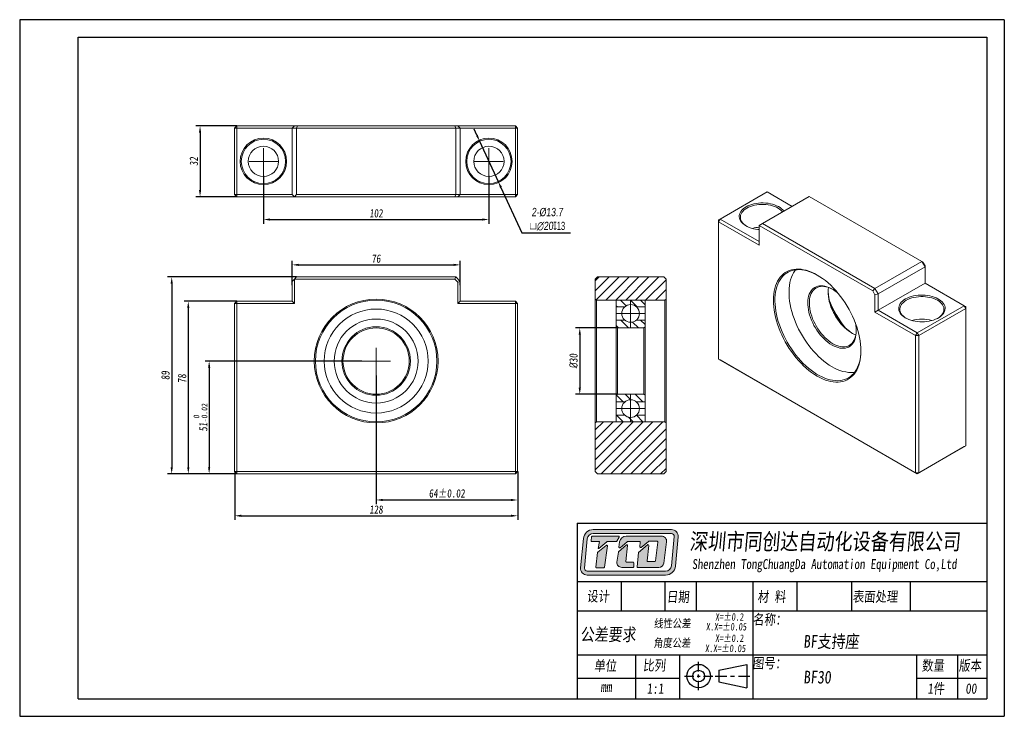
# Model space of a CAD drawing. Header units: millimetres. Extents: x 621 to 1066, y 138 to 453.
import ezdxf

# ---------------------------------------------------------------- set-up
doc = ezdxf.new("R2010")
doc.units = ezdxf.units.MM
doc.linetypes.add('CENTER2', pattern=[28.575, 19.05, -3.175, 3.175, -3.175])
doc.layers.get('0').update_dxf_attribs({"lineweight": 20})
for name, color, linetype, lineweight in [('中心线', 5, 'CENTER2', 13), ('外框', 7, 'Continuous', 25), ('文字', 3, 'Continuous', 18), ('标注', 1, 'Continuous', 13)]:
    doc.layers.add(name, color=color, linetype=linetype, lineweight=lineweight)
doc.styles.get("Standard").update_dxf_attribs({"font": 'SimSun.ttf', "width": 0.8, "oblique": 5})
doc.dimstyles.new('ISO-25', dxfattribs={"dimscale": 1.5, "dimtxt": 2.5, "dimasz": 2, "dimexe": 1.25, "dimexo": 0, "dimtad": 1, "dimzin": 9, "dimdsep": 46, "dimtxsty": 'Standard', "dimcen": 2.5, "dimadec": 0, "dimazin": 2, "dimtfac": 1, "dimtix": 1, "dimtmove": 0, "dimatfit": 0, "dimfxl": 0, "dimarcsym": 0})
doc.dimstyles.new('ISO-25$3', dxfattribs={"dimscale": 1.5, "dimtxt": 2.5, "dimasz": 2, "dimexe": 1.25, "dimexo": 0, "dimtad": 1, "dimtoh": 1, "dimzin": 9, "dimdsep": 46, "dimtxsty": 'Standard', "dimcen": 2.5, "dimadec": 0, "dimazin": 2, "dimtfac": 1, "dimtix": 1, "dimtmove": 0, "dimatfit": 0, "dimfxl": 0, "dimarcsym": 0})

# ---------------------------------------------------------------- blocks, each defined once
blk = doc.blocks.new('Y')
at = {"lineweight": 30}
for p, q in [((-4136.76, 2009.27), (-3862.74, 2009.27)), ((-4154.44, 2003.97), (-3857.44, 2003.97)), ((-4154.44, 2003.97), (-3857.44, 2003.97))]:
    blk.add_line(p, q, dxfattribs=at)
for points in [[(-3857.44, 2213.99), (-4154.44, 2213.99), (-4154.44, 2003.97)], [(-4136.76, 2009.27), (-4136.76, 2208.69), (-3862.74, 2208.69)]]:
    blk.add_lwpolyline(points, dxfattribs=at)
blk = doc.blocks.new('W')
at = {"lineweight": 30}
for p, q in [((-3857.44, 2213.99), (-3857.44, 2003.97)), ((-3857.44, 2213.99), (-3857.44, 2003.97)), ((-3862.74, 2208.69), (-3862.74, 2009.27))]:
    blk.add_line(p, q, dxfattribs=at)
blk.add_blockref('Y', (0, 0))
blk = doc.blocks.new('*D11')
at = {"layer": 'Defpoints', "color": 0, "transparency": 16777216}
for p in [(731.15, 381.96), (833.15, 381.96), (833.15, 362.17)]:
    blk.add_point(p, dxfattribs=at)
at = {"layer": '标注', "color": 0, "lineweight": -2, "transparency": 16777216}
for p, q in [((731.15, 381.96), (731.15, 360.29)), ((833.15, 381.96), (833.15, 360.29)), ((734.15, 362.17), (830.15, 362.17))]:
    blk.add_line(p, q, dxfattribs=at)
at = {"layer": '标注', "color": 0, "transparency": 16777216}
for points in [[(734.15, 362.67), (734.15, 361.67), (731.15, 362.17)], [(830.15, 362.67), (830.15, 361.67), (833.15, 362.17)]]:
    blk.add_solid(points, dxfattribs=at)
at = {"layer": '标注', "color": 0, "transparency": 16777216, "insert": (782.15, 364.98), "char_height": 3.75, "attachment_point": 5}
blk.add_mtext('102', dxfattribs=at)
blk = doc.blocks.new('*D12')
at = {"layer": 'Defpoints', "color": 0, "transparency": 16777216}
for p in [(719.15, 404.46), (702.5, 372.46), (719.15, 372.46)]:
    blk.add_point(p, dxfattribs=at)
at = {"layer": '标注', "color": 0, "lineweight": -2, "transparency": 16777216}
for p, q in [((719.15, 404.46), (700.63, 404.46)), ((702.5, 401.46), (702.5, 375.46)), ((719.15, 372.46), (700.63, 372.46))]:
    blk.add_line(p, q, dxfattribs=at)
at = {"layer": '标注', "color": 0, "transparency": 16777216}
for points in [[(702, 401.46), (703, 401.46), (702.5, 404.46)], [(702, 375.46), (703, 375.46), (702.5, 372.46)]]:
    blk.add_solid(points, dxfattribs=at)
at = {"layer": '标注', "color": 0, "transparency": 16777216, "insert": (699.69, 388.46), "char_height": 3.75, "attachment_point": 5, "rotation": 90}
blk.add_mtext('32', dxfattribs=at)
blk = doc.blocks.new('*D13')
at = {"layer": 'Defpoints', "color": 0, "transparency": 16777216}
for p in [(820.15, 341.67), (744.15, 332.54), (820.15, 332.54)]:
    blk.add_point(p, dxfattribs=at)
at = {"layer": '标注', "color": 0, "lineweight": -2, "transparency": 16777216}
for p, q in [((744.15, 332.54), (744.15, 343.54)), ((820.15, 332.54), (820.15, 343.54)), ((747.15, 341.67), (817.15, 341.67))]:
    blk.add_line(p, q, dxfattribs=at)
at = {"layer": '标注', "color": 0, "transparency": 16777216}
for points in [[(747.15, 342.17), (747.15, 341.17), (744.15, 341.67)], [(817.15, 342.17), (817.15, 341.17), (820.15, 341.67)]]:
    blk.add_solid(points, dxfattribs=at)
at = {"layer": '标注', "color": 0, "transparency": 16777216, "insert": (782.15, 344.48), "char_height": 3.75, "attachment_point": 5}
blk.add_mtext('76', dxfattribs=at)
blk = doc.blocks.new('*D14')
at = {"layer": 'Defpoints', "color": 0, "transparency": 16777216}
for p in [(719.15, 325.19), (697.18, 247.19), (719.15, 247.19)]:
    blk.add_point(p, dxfattribs=at)
at = {"layer": '标注', "color": 0, "lineweight": -2, "transparency": 16777216}
for p, q in [((719.15, 325.19), (695.31, 325.19)), ((697.18, 322.19), (697.18, 250.19)), ((719.15, 247.19), (695.31, 247.19))]:
    blk.add_line(p, q, dxfattribs=at)
at = {"layer": '标注', "color": 0, "transparency": 16777216}
for points in [[(696.68, 322.19), (697.68, 322.19), (697.18, 325.19)], [(696.68, 250.19), (697.68, 250.19), (697.18, 247.19)]]:
    blk.add_solid(points, dxfattribs=at)
at = {"layer": '标注', "color": 0, "transparency": 16777216, "insert": (694.37, 290.26), "char_height": 3.75, "attachment_point": 5, "rotation": 90}
blk.add_mtext('78', dxfattribs=at)
blk = doc.blocks.new('*D15')
at = {"layer": 'Defpoints', "color": 0, "transparency": 16777216}
for p in [(775.65, 298.19), (706.61, 247.19), (719.15, 247.19)]:
    blk.add_point(p, dxfattribs=at)
at = {"layer": '标注', "color": 0, "lineweight": -2, "transparency": 16777216}
for p, q in [((775.65, 298.19), (704.74, 298.19)), ((706.61, 295.19), (706.61, 250.19)), ((719.15, 247.19), (704.74, 247.19))]:
    blk.add_line(p, q, dxfattribs=at)
at = {"layer": '标注', "color": 0, "transparency": 16777216}
for points in [[(706.11, 295.19), (707.11, 295.19), (706.61, 298.19)], [(706.11, 250.19), (707.11, 250.19), (706.61, 247.19)]]:
    blk.add_solid(points, dxfattribs=at)
at = {"layer": '标注', "color": 0, "transparency": 16777216, "insert": (702.68, 272.69), "char_height": 3.75, "attachment_point": 5, "rotation": 90}
blk.add_mtext('51{\\H0.7x;\\S 0^ -0.02;}', dxfattribs=at)
blk = doc.blocks.new('*D16')
at = {"layer": 'Defpoints', "color": 0, "transparency": 16777216}
for p in [(746.15, 336.19), (689.67, 247.19), (719.15, 247.19)]:
    blk.add_point(p, dxfattribs=at)
at = {"layer": '标注', "color": 0, "lineweight": -2, "transparency": 16777216}
for p, q in [((746.15, 336.19), (687.8, 336.19)), ((689.67, 333.19), (689.67, 250.19)), ((719.15, 247.19), (687.8, 247.19))]:
    blk.add_line(p, q, dxfattribs=at)
at = {"layer": '标注', "color": 0, "transparency": 16777216}
for points in [[(689.17, 333.19), (690.17, 333.19), (689.67, 336.19)], [(689.17, 250.19), (690.17, 250.19), (689.67, 247.19)]]:
    blk.add_solid(points, dxfattribs=at)
at = {"layer": '标注', "color": 0, "transparency": 16777216, "insert": (686.86, 291.69), "char_height": 3.75, "attachment_point": 5, "rotation": 90}
blk.add_mtext('89', dxfattribs=at)
blk = doc.blocks.new('*D17')
at = {"layer": 'Defpoints', "color": 0, "transparency": 16777216}
for p in [(782.15, 291.69), (846.15, 248.19), (846.15, 235.38)]:
    blk.add_point(p, dxfattribs=at)
at = {"layer": '标注', "color": 0, "lineweight": -2, "transparency": 16777216}
for p, q in [((782.15, 291.69), (782.15, 233.51)), ((846.15, 248.19), (846.15, 233.51)), ((785.15, 235.38), (843.15, 235.38))]:
    blk.add_line(p, q, dxfattribs=at)
at = {"layer": '标注', "color": 0, "transparency": 16777216}
for points in [[(785.15, 235.88), (785.15, 234.88), (782.15, 235.38)], [(843.15, 235.88), (843.15, 234.88), (846.15, 235.38)]]:
    blk.add_solid(points, dxfattribs=at)
at = {"layer": '标注', "color": 0, "transparency": 16777216, "insert": (814.15, 238.33), "char_height": 3.75, "attachment_point": 5}
blk.add_mtext('64%%P0.02', dxfattribs=at)
blk = doc.blocks.new('*D18')
at = {"layer": 'Defpoints', "color": 0, "transparency": 16777216}
for p in [(718.15, 248.19), (846.15, 248.19), (846.15, 228.23)]:
    blk.add_point(p, dxfattribs=at)
at = {"layer": '标注', "color": 0, "lineweight": -2, "transparency": 16777216}
for p, q in [((718.15, 248.19), (718.15, 226.36)), ((846.15, 248.19), (846.15, 226.36)), ((721.15, 228.23), (843.15, 228.23))]:
    blk.add_line(p, q, dxfattribs=at)
at = {"layer": '标注', "color": 0, "transparency": 16777216}
for points in [[(721.15, 228.73), (721.15, 227.73), (718.15, 228.23)], [(843.15, 228.73), (843.15, 227.73), (846.15, 228.23)]]:
    blk.add_solid(points, dxfattribs=at)
at = {"layer": '标注', "color": 0, "transparency": 16777216, "insert": (782.15, 231.04), "char_height": 3.75, "attachment_point": 5}
blk.add_mtext('128', dxfattribs=at)
blk = doc.blocks.new('*D19')
at = {"layer": 'Defpoints', "color": 0, "transparency": 16777216}
for p in [(891.24, 313.19), (874.24, 283.19), (891.24, 283.19)]:
    blk.add_point(p, dxfattribs=at)
at = {"layer": '标注', "color": 0, "lineweight": -2, "transparency": 16777216}
for p, q in [((891.24, 313.19), (872.36, 313.19)), ((874.24, 310.19), (874.24, 286.19)), ((891.24, 283.19), (872.36, 283.19))]:
    blk.add_line(p, q, dxfattribs=at)
at = {"layer": '标注', "color": 0, "transparency": 16777216}
for points in [[(873.74, 310.19), (874.74, 310.19), (874.24, 313.19)], [(873.74, 286.19), (874.74, 286.19), (874.24, 283.19)]]:
    blk.add_solid(points, dxfattribs=at)
at = {"layer": '标注', "color": 0, "transparency": 16777216, "insert": (871.42, 298.19), "char_height": 3.75, "attachment_point": 5, "rotation": 90}
blk.add_mtext('{\\fISOCPEUR|b0|i0|c0|p34;%%C}30', dxfattribs=at)
blk = doc.blocks.new('*D20')
at = {"layer": 'Defpoints', "color": 0, "transparency": 16777216}
for p in [(828.95, 397.54), (837.34, 379.38)]:
    blk.add_point(p, dxfattribs=at)
at = {"layer": '标注', "color": 0, "lineweight": -2, "transparency": 16777216}
for p, q in [((827.7, 400.27), (826.44, 402.99)), ((828.95, 397.54), (837.34, 379.38)), ((838.59, 376.66), (848.03, 356.21)), ((848.03, 356.21), (870.11, 356.21))]:
    blk.add_line(p, q, dxfattribs=at)
at = {"layer": '标注', "color": 0, "transparency": 16777216}
for points in [[(828.15, 400.48), (827.24, 400.06), (828.95, 397.54)], [(839.05, 376.87), (838.14, 376.45), (837.34, 379.38)]]:
    blk.add_solid(points, dxfattribs=at)
at = {"layer": '标注', "color": 0, "transparency": 16777216, "insert": (859.54, 362.3), "char_height": 3.75, "attachment_point": 5}
blk.add_mtext('{\\fGulim|b0|i0|c129|p34;2-%%C13.7\\P\\fGDT|b0|i0|c0|p2;\\Q0;\\W0.67;v\\fGulim|b0|i0|c129|p34;\\Q5;\\W0.8;∅20\\fGDT|b0|i0|c0|p2;\\Q0;\\W0.67;x13}', dxfattribs=at)

msp = doc.modelspace()

# ---------------------------------------------------------------- hatches: boundary and pattern name
h = msp.add_hatch()
h.set_pattern_fill('ANSI31', color=2)
h.set_pattern_definition([(45, (-397.0494, 129.238), (-2.245064, 2.245064), [])])
h.paths.add_polyline_path([(912.742, 325.693), (913.242, 326.193), (913.242, 335.193), (912.242, 336.193), (882.242, 336.193), (881.242, 335.193), (881.242, 326.193), (881.742, 325.693), (890.742, 325.693)])
h.paths.add_polyline_path([(913.242, 270.193), (912.742, 270.693), (890.742, 270.693), (881.742, 270.693), (881.242, 270.193), (881.242, 248.193), (882.242, 247.193), (912.242, 247.193), (913.242, 248.193)])
h = msp.add_hatch()
h.set_pattern_fill('ANSI31', color=2, angle=90)
h.set_pattern_definition([(135, (-397.0494, 129.238), (-2.245064, -2.245064), [])])
h.paths.add_polyline_path([(903.742, 282.693), (903.242, 283.193), (897.242, 283.193), (897.242, 280.693, -0.1826758), (899.887, 279.693), (903.742, 279.693)])
h.paths.add_polyline_path([(897.242, 283.193), (891.242, 283.193), (890.742, 282.693), (890.742, 279.693), (894.596, 279.693, -0.1826758), (897.242, 280.693)])
h.paths.add_polyline_path([(897.242, 272.693, -0.1826758), (894.596, 273.693), (890.742, 273.693), (890.742, 270.693), (897.242, 270.693)])
h.paths.add_polyline_path([(903.742, 273.693), (899.887, 273.693, -0.1826758), (897.242, 272.693), (897.242, 270.693), (903.742, 270.693)])
h.paths.add_polyline_path([(903.742, 325.693), (897.242, 325.693), (897.242, 323.693, -0.1826758), (899.887, 322.693), (903.742, 322.693)])
h.paths.add_polyline_path([(897.242, 323.693), (897.242, 325.693), (890.742, 325.693), (890.742, 322.693), (894.596, 322.693, -0.1826758)])
h.paths.add_polyline_path([(897.242, 315.693, -0.1826758), (894.596, 316.693), (890.742, 316.693), (890.742, 313.693), (891.242, 313.193), (897.242, 313.193)])
h.paths.add_polyline_path([(903.742, 316.693), (899.887, 316.693, -0.1826758), (897.242, 315.693), (897.242, 313.193), (903.242, 313.193), (903.742, 313.693)])
at = {"layer": '文字'}
h = msp.add_hatch(color=256, dxfattribs=at)
h.dxf.hatch_style = 1
h.paths.add_polyline_path([(915.736, 221.987), (880.332, 221.987, 0.3871904), (875.861, 217.914), (874.624, 204.678, 0.4417631), (877.605, 201.405), (913.029, 201.405, 0.3876272), (917.501, 205.485), (918.717, 218.719, 0.4413093)])
h.paths.add_polyline_path([(915.736, 220.191, -0.4413093), (916.928, 218.884), (915.712, 205.65, -0.3876272), (913.029, 203.202), (877.605, 203.202, -0.4417631), (876.413, 204.511), (877.649, 217.747, -0.3871904), (880.332, 220.191)], flags=16)
h.paths.add_polyline_path([(891.78, 219.038, -0.5692565), (892.044, 218.596), (891.041, 216.745, -0.2751589), (890.777, 216.589), (886.74, 216.589, 0.1785487), (886.546, 216.517), (882.883, 213.389), (882.625, 213.389), (883.211, 216.593), (879.654, 216.593, -0.4551699), (879.358, 216.934), (879.61, 218.75, -0.3736999), (879.905, 219.008)], flags=0)
h.paths.add_polyline_path([(886.236, 214.861, -0.6728841), (886.718, 214.585), (885.421, 204.982, -0.3754282), (885.124, 204.723), (881.849, 204.723, -0.4451596), (881.551, 205.053), (882.239, 211.616, -0.2032664), (882.352, 211.82)], flags=0)
h.paths.add_polyline_path([(895.223, 219.039), (911.25, 219.039, -0.4535474), (913.476, 216.497), (912.192, 206.852, -0.3759441), (909.966, 204.903), (900.462, 204.903, -0.443757), (900.164, 205.232), (900.805, 211.629), (904.918, 215.123, -0.6781546), (905.409, 214.862), (904.648, 207.894, 0.4464345), (904.946, 207.562), (908.126, 207.562, 0.3783283), (908.423, 207.824), (909.49, 216.385, 0.4510331), (909.193, 216.721), (905.451, 216.721, 0.1736567), (905.261, 216.653), (901.938, 213.923, -0.6630003), (901.449, 214.179), (901.621, 216.239, 0.4388203), (901.323, 216.563), (895.877, 216.563, 0.1753949), (895.685, 216.494), (892.444, 213.794, -0.6807563), (891.955, 214.061), (892.253, 216.42, -0.3779258)], flags=0)
h.paths.add_polyline_path([(891.784, 211.924), (895.404, 215.105, -0.6841835), (895.899, 214.848), (895.113, 207.614, 0.4462884), (895.41, 207.282), (898.316, 207.282, -0.4142136), (898.615, 206.983), (898.615, 205.202, -0.4142136), (898.316, 204.903), (893.236, 204.903, -0.4294817), (890.993, 207.265), (891.686, 211.745, -0.1758286)], flags=0)
h.paths.add_polyline_path([(892.044, 218.596, 0.5692565), (891.78, 219.038), (879.905, 219.008, 0.3736999), (879.61, 218.75), (879.358, 216.934, 0.4551699), (879.654, 216.593), (883.211, 216.593), (882.625, 213.389), (882.883, 213.389), (886.546, 216.517, -0.1785487), (886.74, 216.589), (890.777, 216.589, 0.2751589), (891.041, 216.745)], flags=0)
h.paths.add_polyline_path([(886.718, 214.585, 0.6728841), (886.236, 214.861), (882.352, 211.82, 0.2032664), (882.239, 211.616), (881.551, 205.053, 0.4451596), (881.849, 204.723), (885.124, 204.723, 0.3754282), (885.421, 204.982)], flags=0)
h.paths.add_polyline_path([(895.899, 214.848, 0.6841835), (895.404, 215.105), (891.784, 211.924, 0.1758286), (891.686, 211.745), (890.993, 207.265, 0.4294817), (893.236, 204.903), (898.316, 204.903, 0.4142136), (898.615, 205.202), (898.615, 206.983, 0.4142136), (898.316, 207.282), (895.41, 207.282, -0.4462884), (895.113, 207.614)], flags=0)
h.paths.add_polyline_path([(911.25, 219.039), (895.223, 219.039, 0.3779258), (892.253, 216.42), (891.955, 214.061, 0.6807563), (892.444, 213.794), (895.685, 216.494, -0.1753949), (895.877, 216.563), (901.323, 216.563, -0.4388203), (901.621, 216.239), (901.449, 214.179, 0.6630003), (901.938, 213.923), (905.261, 216.653, -0.1736567), (905.451, 216.721), (909.193, 216.721, -0.4510331), (909.49, 216.385), (908.423, 207.824, -0.3783283), (908.126, 207.562), (904.946, 207.562, -0.4464345), (904.648, 207.894), (905.409, 214.862, 0.6781546), (904.918, 215.123), (900.805, 211.629), (900.164, 205.232, 0.443757), (900.462, 204.903), (909.966, 204.903, 0.3759441), (912.192, 206.852), (913.476, 216.497, 0.4535474)], flags=0)
h = msp.add_hatch(color=256, dxfattribs=at)
h.dxf.hatch_style = 1
h.paths.add_polyline_path([(892.044, 218.596, 0.5692565), (891.78, 219.038), (879.905, 219.008, 0.3736999), (879.61, 218.75), (879.358, 216.934, 0.4551699), (879.654, 216.593), (883.211, 216.593), (882.625, 213.389), (882.883, 213.389), (886.546, 216.517, -0.1785487), (886.74, 216.589), (890.777, 216.589, 0.2751589), (891.041, 216.745)])
h.paths.add_polyline_path([(886.718, 214.585, 0.6728841), (886.236, 214.861), (882.352, 211.82, 0.2032664), (882.239, 211.616), (881.551, 205.053, 0.4451596), (881.849, 204.723), (885.124, 204.723, 0.3754282), (885.421, 204.982)])
h.paths.add_polyline_path([(895.899, 214.848, 0.6841835), (895.404, 215.105), (891.784, 211.924, 0.1758286), (891.686, 211.745), (890.993, 207.265, 0.4294817), (893.236, 204.903), (898.316, 204.903, 0.4142136), (898.615, 205.202), (898.615, 206.983, 0.4142136), (898.316, 207.282), (895.41, 207.282, -0.4462884), (895.113, 207.614)])
h.paths.add_polyline_path([(911.25, 219.039), (895.223, 219.039, 0.3779258), (892.253, 216.42), (891.955, 214.061, 0.6807563), (892.444, 213.794), (895.685, 216.494, -0.1753949), (895.877, 216.563), (901.323, 216.563, -0.4388203), (901.621, 216.239), (901.449, 214.179, 0.6630003), (901.938, 213.923), (905.261, 216.653, -0.1736567), (905.451, 216.721), (909.193, 216.721, -0.4510331), (909.49, 216.385), (908.423, 207.824, -0.3783283), (908.126, 207.562), (904.946, 207.562, -0.4464345), (904.648, 207.894), (905.409, 214.862, 0.6781546), (904.918, 215.123), (900.805, 211.629), (900.164, 205.232, 0.443757), (900.462, 204.903), (909.966, 204.903, 0.3759441), (912.192, 206.852), (913.476, 216.497, 0.4535474)])

# ---------------------------------------------------------------- linework, layer by layer
at = {"color": 7, "linetype": 'Continuous', "lineweight": 15}
for p, q in [((718.146, 403.463), (719.146, 404.463)), ((719.146, 403.463), (718.146, 403.463)), ((718.146, 373.463), (718.146, 403.463)), ((719.146, 403.463), (719.146, 404.463)), ((719.146, 404.463), (745.146, 404.463)), ((719.146, 403.463), (719.146, 373.463)), ((744.146, 403.463), (719.146, 403.463)), ((744.146, 403.463), (745.146, 404.463)), ((746.146, 403.463), (744.146, 403.463)), ((744.146, 373.463), (744.146, 403.463)), ((745.146, 404.463), (746.56, 404.463)), ((746.146, 403.463), (746.56, 404.463)), ((818.146, 403.463), (746.146, 403.463)), ((746.146, 403.463), (746.146, 373.463)), ((746.56, 404.463), (817.731, 404.463)), ((817.731, 404.463), (818.146, 403.463)), ((817.731, 404.463), (819.146, 404.463)), ((820.146, 403.463), (818.146, 403.463)), ((818.146, 373.463), (818.146, 403.463)), ((819.146, 404.463), (820.146, 403.463)), ((819.146, 404.463), (845.146, 404.463)), ((820.146, 403.463), (820.146, 373.463)), ((845.146, 403.463), (820.146, 403.463)), ((845.146, 404.463), (845.146, 403.463)), ((845.146, 404.463), (846.146, 403.463)), ((845.146, 373.463), (845.146, 403.463)), ((846.146, 403.463), (845.146, 403.463)), ((846.146, 403.463), (846.146, 373.463)), ((958.975, 374.63), (937.761, 362.384)), ((970.287, 368.099), (958.975, 374.63)), ((719.146, 372.463), (718.146, 373.463)), ((719.146, 373.463), (718.146, 373.463)), ((719.146, 373.463), (744.146, 373.463)), ((719.146, 372.463), (719.146, 373.463)), ((745.146, 372.463), (719.146, 372.463)), ((744.146, 373.463), (745.146, 372.463)), ((745.146, 372.463), (746.146, 373.463)), ((817.731, 372.463), (745.146, 372.463)), ((746.146, 373.463), (818.146, 373.463)), ((818.146, 373.463), (817.731, 372.463)), ((819.146, 372.463), (817.731, 372.463)), ((818.146, 373.463), (820.146, 373.463)), ((820.146, 373.463), (819.146, 372.463)), ((845.146, 372.463), (819.146, 372.463)), ((820.146, 373.463), (845.146, 373.463)), ((845.146, 373.463), (845.146, 372.463)), ((846.146, 373.463), (845.146, 372.463)), ((846.146, 373.463), (845.146, 373.463)), ((978.066, 372.59), (956.853, 360.344)), ((1028.978, 343.2), (978.066, 372.59)), ((937.054, 361.159), (937.761, 362.384)), ((937.761, 362.384), (937.054, 361.976)), ((937.054, 361.159), (937.054, 361.976)), ((937.054, 361.159), (937.054, 299.102)), ((955.439, 350.546), (937.054, 361.159)), ((937.761, 362.384), (955.439, 352.179)), ((955.439, 359.528), (956.853, 360.344)), ((955.439, 359.528), (955.439, 350.546)), ((1006.765, 329.898), (955.439, 359.528)), ((956.853, 360.344), (1007.765, 330.954)), ((1007.765, 330.954), (1028.978, 343.2)), ((1030.392, 340.75), (1028.978, 343.2)), ((1029.392, 342.96), (1028.978, 343.2)), ((1029.392, 342.96), (1030.392, 341.228)), ((1030.392, 340.75), (1009.179, 328.504)), ((1030.392, 341.228), (1030.392, 340.75)), ((1030.392, 333.401), (1030.392, 340.75)), ((744.146, 334.193), (745.146, 335.193)), ((744.146, 325.193), (744.146, 334.193)), ((745.146, 335.193), (746.146, 336.193)), ((745.146, 335.193), (745.146, 324.193)), ((817.731, 335.193), (745.146, 335.193)), ((746.146, 336.193), (818.146, 336.193)), ((818.146, 336.193), (817.731, 335.193)), ((819.146, 333.779), (817.731, 335.193)), ((818.146, 336.193), (820.146, 334.193)), ((820.146, 334.193), (819.146, 333.779)), ((820.146, 334.193), (820.146, 325.193)), ((882.242, 336.193), (881.242, 335.193)), ((881.242, 326.193), (881.242, 335.193)), ((882.242, 336.193), (912.242, 336.193)), ((913.242, 335.193), (912.242, 336.193)), ((913.242, 335.193), (913.242, 326.193)), ((819.146, 324.193), (819.146, 333.779)), ((1007.765, 330.954), (1006.765, 329.898)), ((1007.765, 328.166), (1006.765, 329.898)), ((1007.765, 330.954), (1009.179, 328.504)), ((1030.392, 333.401), (1009.179, 321.155)), ((1048.07, 323.196), (1030.392, 333.401)), ((719.146, 325.193), (718.146, 324.193)), ((719.146, 324.193), (719.146, 325.193)), ((719.146, 325.193), (744.146, 325.193)), ((745.146, 324.193), (744.146, 325.193)), ((820.146, 325.193), (819.146, 324.193)), ((820.146, 325.193), (845.146, 325.193)), ((845.146, 325.193), (845.146, 324.193)), ((846.146, 324.193), (845.146, 325.193)), ((881.242, 326.193), (881.742, 325.693)), ((881.242, 270.193), (881.242, 326.193)), ((890.742, 325.693), (881.742, 325.693)), ((881.742, 325.693), (881.742, 270.693)), ((912.742, 325.693), (890.742, 325.693)), ((890.742, 325.693), (890.742, 313.693)), ((903.742, 313.693), (903.742, 325.693)), ((912.742, 325.693), (913.242, 326.193)), ((912.742, 270.693), (912.742, 325.693)), ((913.242, 326.193), (913.242, 270.193)), ((1009.179, 328.504), (1007.765, 328.166)), ((1007.765, 320.339), (1007.765, 328.166)), ((1009.179, 328.504), (1009.179, 321.155)), ((718.146, 248.193), (718.146, 324.193)), ((719.146, 324.193), (718.146, 324.193)), ((719.146, 324.193), (719.146, 248.193)), ((745.146, 324.193), (719.146, 324.193)), ((845.146, 324.193), (819.146, 324.193)), ((845.146, 248.193), (845.146, 324.193)), ((846.146, 324.193), (845.146, 324.193)), ((846.146, 324.193), (846.146, 248.193)), ((1009.179, 321.155), (1007.765, 320.339)), ((1009.179, 321.155), (1026.857, 310.95)), ((1026.857, 310.95), (1048.07, 323.196)), ((1048.777, 321.972), (1027.564, 309.725)), ((1048.777, 321.972), (1048.07, 323.196)), ((1048.777, 322.788), (1048.07, 323.196)), ((1048.777, 322.788), (1048.777, 321.972)), ((1048.777, 259.914), (1048.777, 321.972)), ((1026.15, 309.725), (1007.765, 320.339)), ((890.742, 313.693), (891.242, 313.193)), ((890.742, 282.693), (890.742, 313.693)), ((903.242, 313.193), (891.242, 313.193)), ((891.242, 313.193), (891.242, 283.193)), ((903.242, 313.193), (903.742, 313.693)), ((903.242, 283.193), (903.242, 313.193)), ((903.742, 313.693), (903.742, 282.693)), ((1026.857, 310.95), (1026.15, 309.725)), ((1026.15, 247.668), (1026.15, 309.725)), ((1027.564, 309.725), (1026.15, 309.725)), ((1027.564, 309.725), (1026.857, 310.95)), ((1027.564, 309.725), (1027.564, 247.668)), ((937.054, 299.102), (1026.15, 247.668)), ((937.054, 299.102), (937.761, 298.694)), ((1026.857, 247.26), (937.761, 298.694)), ((891.242, 283.193), (890.742, 282.693)), ((890.742, 282.693), (890.742, 270.693)), ((891.242, 283.193), (903.242, 283.193)), ((903.742, 282.693), (903.242, 283.193)), ((903.742, 270.693), (903.742, 282.693)), ((881.742, 270.693), (881.242, 270.193)), ((881.242, 248.193), (881.242, 270.193)), ((881.742, 270.693), (890.742, 270.693)), ((890.742, 270.693), (912.742, 270.693)), ((913.242, 270.193), (912.742, 270.693)), ((913.242, 270.193), (913.242, 248.193)), ((1048.07, 259.506), (1026.857, 247.26)), ((1027.564, 247.668), (1048.777, 259.914)), ((1048.07, 259.506), (1048.777, 259.914)), ((718.146, 248.193), (719.146, 247.193)), ((719.146, 248.193), (718.146, 248.193)), ((719.146, 248.193), (719.146, 247.193)), ((719.146, 248.193), (845.146, 248.193)), ((845.146, 247.193), (719.146, 247.193)), ((846.146, 248.193), (845.146, 248.193)), ((845.146, 247.193), (845.146, 248.193)), ((845.146, 247.193), (846.146, 248.193)), ((881.242, 248.193), (882.242, 247.193)), ((882.242, 247.193), (912.242, 247.193)), ((912.242, 247.193), (913.242, 248.193)), ((1027.564, 247.668), (1026.15, 247.668)), ((1026.857, 247.26), (1026.15, 247.668)), ((1026.857, 247.26), (1027.564, 247.668))]:
    msp.add_line(p, q, dxfattribs=at)
for p, q in [((890.742, 322.693), (894.596, 322.693)), ((899.887, 322.693), (903.742, 322.693)), ((890.742, 316.693), (894.596, 316.693)), ((899.887, 316.693), (903.742, 316.693)), ((890.742, 279.693), (894.596, 279.693)), ((899.887, 279.693), (903.742, 279.693)), ((890.742, 273.693), (894.596, 273.693)), ((899.887, 273.693), (903.742, 273.693))]:
    msp.add_line(p, q)
at = {"color": 7, "linetype": 'Continuous', "lineweight": 15, "flags": 128}
for points in [[(949.429, 367.895), (950.231, 368.313), (951.104, 368.681), (952.038, 368.995), (953.023, 369.252), (954.049, 369.45), (955.104, 369.585), (956.178, 369.657), (957.259, 369.665), (958.335, 369.609), (959.396, 369.49), (960.43, 369.307), (961.426, 369.065), (962.374, 368.765), (963.263, 368.409), (964.084, 368.004), (964.829, 367.551), (965.489, 367.057), (966.057, 366.526), (966.528, 365.964), (966.546, 365.94)], [(955.439, 357.602), (954.838, 357.66), (953.789, 357.811), (952.773, 358.023), (951.8, 358.295), (950.88, 358.623), (950.024, 359.004), (949.24, 359.434), (948.537, 359.908), (947.922, 360.421), (947.401, 360.968), (946.981, 361.543), (946.666, 362.14), (946.458, 362.753), (946.361, 363.374), (946.375, 363.998), (946.5, 364.618), (946.735, 365.228), (947.077, 365.82), (947.522, 366.388), (948.067, 366.927), (948.705, 367.431), (949.429, 367.895)], [(949.782, 367.282), (949.082, 366.833), (948.467, 366.344), (947.943, 365.821), (947.517, 365.269), (947.194, 364.694), (946.976, 364.103), (946.867, 363.502), (946.867, 362.898), (946.976, 362.297), (947.194, 361.706), (947.517, 361.131), (947.943, 360.579), (948.467, 360.056), (949.082, 359.567), (949.609, 359.221)], [(965.951, 365.596), (965.763, 365.821), (965.24, 366.344), (964.625, 366.833), (963.924, 367.282), (963.146, 367.687), (962.3, 368.042), (961.393, 368.344), (960.437, 368.59), (959.441, 368.776), (958.418, 368.902), (957.377, 368.965), (956.33, 368.965), (955.289, 368.902), (954.265, 368.776), (953.27, 368.59), (952.313, 368.344), (951.407, 368.042), (950.56, 367.687), (949.782, 367.282)], [(981.602, 337.075), (982.845, 336.313), (984.083, 335.463), (985.312, 334.529), (986.526, 333.515), (987.72, 332.424), (988.891, 331.262), (990.032, 330.033), (991.14, 328.741), (992.211, 327.392), (993.24, 325.991), (994.222, 324.543), (995.155, 323.055), (996.035, 321.531), (996.857, 319.979), (997.62, 318.404), (998.319, 316.812), (998.952, 315.211), (999.517, 313.605), (1000.011, 312.002), (1000.432, 310.407), (1000.779, 308.827), (1001.05, 307.269), (1001.245, 305.738), (1001.362, 304.241), (1001.401, 302.782), (1001.362, 301.369), (1001.245, 300.007), (1001.05, 298.701), (1000.779, 297.456), (1000.432, 296.277), (1000.011, 295.169), (999.517, 294.136), (998.952, 293.182), (998.319, 292.311), (997.62, 291.527), (996.857, 290.832), (996.035, 290.229), (995.155, 289.722), (994.222, 289.31), (993.24, 288.997), (992.211, 288.784), (991.14, 288.671), (990.032, 288.658), (988.891, 288.747), (987.72, 288.936), (986.526, 289.225), (985.312, 289.612), (984.083, 290.097), (982.845, 290.677), (981.602, 291.349), (980.359, 292.112), (979.121, 292.962), (977.892, 293.896), (976.678, 294.91), (975.484, 296), (974.314, 297.162), (973.172, 298.392), (972.064, 299.683), (970.993, 301.033), (969.964, 302.434), (968.982, 303.881), (968.049, 305.37), (967.169, 306.893), (966.347, 308.445), (965.584, 310.02), (964.885, 311.612), (964.252, 313.214), (963.687, 314.819), (963.193, 316.423), (962.772, 318.017), (962.425, 319.597), (962.154, 321.155), (961.959, 322.686), (961.842, 324.184), (961.803, 325.642), (961.842, 327.055), (961.959, 328.417), (962.154, 329.724), (962.425, 330.969), (962.772, 332.148), (963.193, 333.256), (963.687, 334.289), (964.252, 335.243), (964.885, 336.113), (965.584, 336.898), (966.347, 337.592), (967.169, 338.195), (968.049, 338.703), (968.982, 339.114), (969.964, 339.427), (970.993, 339.641), (972.064, 339.754), (973.172, 339.766), (974.314, 339.677), (975.484, 339.488), (976.678, 339.2), (977.892, 338.812), (979.121, 338.328), (980.359, 337.748), (981.602, 337.075)], [(981.783, 336.97), (980.722, 337.538), (979.494, 338.112), (978.275, 338.59), (977.072, 338.971), (975.888, 339.253), (974.728, 339.435), (973.598, 339.516), (972.501, 339.496), (971.443, 339.376), (970.426, 339.154), (969.456, 338.833), (968.537, 338.414), (967.671, 337.898), (966.863, 337.288), (966.116, 336.586), (965.432, 335.794), (964.815, 334.916), (964.267, 333.956), (963.791, 332.917), (963.387, 331.803), (963.058, 330.619), (962.806, 329.371), (962.63, 328.062), (962.532, 326.698), (962.513, 325.284), (962.571, 323.827), (962.708, 322.332), (962.922, 320.805), (963.213, 319.252), (963.58, 317.68), (964.02, 316.095), (964.533, 314.503), (965.115, 312.911), (965.766, 311.324), (966.482, 309.75), (967.26, 308.195), (968.097, 306.665), (968.99, 305.166), (969.935, 303.705), (970.929, 302.286), (971.967, 300.917), (973.045, 299.601), (974.159, 298.346), (975.305, 297.155), (976.477, 296.034), (977.672, 294.986), (978.883, 294.017), (980.107, 293.13), (981.339, 292.329), (982.573, 291.617), (983.804, 290.996), (985.028, 290.47), (986.24, 290.04), (987.434, 289.708), (988.606, 289.476), (989.752, 289.345), (990.866, 289.314), (991.944, 289.384), (992.982, 289.555), (993.976, 289.826), (994.921, 290.197), (995.814, 290.664), (996.651, 291.228), (997.43, 291.885), (998.145, 292.632), (998.796, 293.467), (999.379, 294.387), (999.891, 295.387), (1000.332, 296.464), (1000.698, 297.613), (1000.989, 298.83), (1001.203, 300.109), (1001.34, 301.446), (1001.399, 302.836), (1001.4, 302.988)], [(971.762, 339.423), (971.479, 339.039), (970.897, 338.12), (970.384, 337.119), (969.944, 336.043), (969.577, 334.893), (969.286, 333.677), (969.072, 332.397), (968.935, 331.06), (968.877, 329.671), (968.896, 328.235), (968.994, 326.758), (969.17, 325.246), (969.422, 323.705), (969.751, 322.142), (970.155, 320.563), (970.631, 318.973), (971.179, 317.38), (971.796, 315.79), (972.48, 314.209), (973.227, 312.644), (974.035, 311.101), (974.901, 309.585), (975.82, 308.104), (976.79, 306.664), (977.807, 305.269), (978.865, 303.926), (979.962, 302.64), (981.092, 301.416), (982.252, 300.259), (983.436, 299.174), (984.639, 298.166), (985.858, 297.237), (987.086, 296.392), (988.32, 295.635)], [(988.32, 305.434), (987.402, 306.008), (986.492, 306.666), (985.594, 307.405), (984.715, 308.219), (983.862, 309.101), (983.039, 310.047), (982.254, 311.05), (981.512, 312.102), (980.817, 313.195), (980.175, 314.323), (979.589, 315.478), (979.066, 316.651), (978.607, 317.834), (978.216, 319.018), (977.896, 320.197), (977.649, 321.36), (977.477, 322.501), (977.381, 323.61), (977.362, 324.681), (977.419, 325.706), (977.554, 326.677), (977.763, 327.588), (978.047, 328.432), (978.402, 329.204), (978.828, 329.898), (979.32, 330.509), (979.875, 331.033), (980.489, 331.466), (981.158, 331.805), (981.877, 332.048), (982.642, 332.194), (983.446, 332.24), (984.285, 332.187), (985.152, 332.035), (986.041, 331.785), (986.946, 331.44), (987.861, 331), (988.778, 330.47), (989.693, 329.854), (990.598, 329.154), (991.292, 328.557)], [(988.5, 330.641), (988.217, 330.794), (987.308, 331.229), (986.408, 331.567), (985.526, 331.808), (984.667, 331.948), (983.837, 331.987), (983.044, 331.925), (982.292, 331.762), (981.587, 331.499), (980.935, 331.138), (980.34, 330.682), (979.807, 330.135), (979.339, 329.5), (978.941, 328.782), (978.614, 327.986), (978.362, 327.119), (978.187, 326.186), (978.089, 325.195), (978.069, 324.152), (978.128, 323.067), (978.265, 321.946), (978.479, 320.798), (978.768, 319.631), (979.131, 318.455), (979.565, 317.277), (980.065, 316.107), (980.63, 314.953), (981.254, 313.824), (981.933, 312.728), (982.662, 311.673), (983.436, 310.667), (984.248, 309.717), (985.093, 308.832), (985.965, 308.016), (986.856, 307.276), (987.761, 306.618), (988.673, 306.046)], [(999.1, 310.031), (998.524, 310.258), (997.615, 310.692), (996.702, 311.219), (995.793, 311.835), (994.894, 312.534), (994.011, 313.313), (993.152, 314.165), (992.323, 315.083), (991.529, 316.062), (990.777, 317.093), (990.072, 318.169), (989.42, 319.283), (988.825, 320.426), (988.292, 321.589), (987.824, 322.764), (987.426, 323.942), (987.099, 325.115), (986.847, 326.273), (986.672, 327.409), (986.574, 328.513), (986.554, 329.578), (986.613, 330.596), (986.731, 331.456)], [(1021.554, 326.258), (1022.356, 326.676), (1023.229, 327.044), (1024.163, 327.358), (1025.148, 327.616), (1026.174, 327.813), (1027.229, 327.948), (1028.303, 328.021), (1029.384, 328.029), (1030.46, 327.972), (1031.521, 327.853), (1032.555, 327.671), (1033.551, 327.428), (1034.499, 327.128), (1035.388, 326.773), (1036.209, 326.367), (1036.954, 325.914), (1037.614, 325.42), (1038.182, 324.889), (1038.653, 324.327), (1039.021, 323.741), (1039.283, 323.135), (1039.436, 322.517), (1039.477, 321.894), (1039.408, 321.271), (1039.228, 320.655), (1038.939, 320.054), (1038.545, 319.473), (1038.049, 318.918), (1037.457, 318.396), (1036.775, 317.912), (1036.011, 317.471), (1035.172, 317.077), (1034.267, 316.735), (1033.306, 316.449), (1032.3, 316.221), (1031.258, 316.055), (1030.192, 315.951), (1029.113, 315.911), (1028.033, 315.935), (1026.963, 316.023), (1025.914, 316.174), (1024.898, 316.387), (1023.924, 316.658), (1023.005, 316.987), (1022.149, 317.368), (1021.365, 317.797), (1020.662, 318.271), (1020.047, 318.785), (1019.526, 319.332), (1019.106, 319.907), (1018.791, 320.504), (1018.583, 321.116), (1018.486, 321.738), (1018.5, 322.362), (1018.625, 322.982), (1018.86, 323.591), (1019.202, 324.183), (1019.647, 324.751), (1020.192, 325.29), (1020.829, 325.794), (1021.554, 326.258)], [(1021.907, 325.645), (1021.207, 325.196), (1020.591, 324.708), (1020.068, 324.184), (1019.642, 323.632), (1019.319, 323.058), (1019.101, 322.466), (1018.992, 321.866), (1018.992, 321.261), (1019.101, 320.66), (1019.319, 320.069), (1019.642, 319.495), (1020.068, 318.943), (1020.591, 318.419), (1021.207, 317.93), (1021.733, 317.584)], [(1036.223, 317.584), (1036.75, 317.93), (1037.365, 318.419), (1037.888, 318.943), (1038.314, 319.495), (1038.637, 320.069), (1038.855, 320.66), (1038.964, 321.261), (1038.964, 321.866), (1038.855, 322.466), (1038.637, 323.058), (1038.314, 323.632), (1037.888, 324.184), (1037.365, 324.708), (1036.75, 325.196), (1036.049, 325.645), (1035.271, 326.05), (1034.425, 326.405), (1033.518, 326.707), (1032.562, 326.953), (1031.566, 327.14), (1030.543, 327.265), (1029.502, 327.328), (1028.455, 327.328), (1027.414, 327.265), (1026.39, 327.14), (1025.394, 326.953), (1024.438, 326.707), (1023.532, 326.405), (1022.685, 326.05), (1021.907, 325.645)], [(998.87, 315.43), (998.876, 315.4), (999.086, 314.247), (999.22, 313.121), (999.277, 312.029), (999.258, 310.981), (999.162, 309.982), (998.99, 309.04), (998.743, 308.162), (998.423, 307.353), (998.032, 306.619), (997.573, 305.966), (997.05, 305.398), (996.465, 304.919), (995.822, 304.533), (995.127, 304.241), (994.385, 304.047), (993.6, 303.951), (992.777, 303.954), (991.924, 304.057), (991.045, 304.258), (990.147, 304.556), (989.237, 304.949), (988.32, 305.434)], [(988.673, 306.046), (989.585, 305.565), (990.49, 305.178), (991.382, 304.889), (992.253, 304.698), (993.098, 304.608), (993.91, 304.62), (994.684, 304.733), (995.413, 304.946), (996.092, 305.258), (996.716, 305.667), (997.281, 306.169), (997.782, 306.76), (998.215, 307.438), (998.578, 308.195), (998.867, 309.028), (999.081, 309.928), (999.218, 310.891), (999.277, 311.909), (999.278, 311.97)]]:
    msp.add_lwpolyline(points, dxfattribs=at)
at = {"color": 7, "linetype": 'Continuous', "lineweight": 15}
for centre, radius in [((731.146, 388.463), 10.5), ((731.146, 388.463), 10), ((833.146, 388.463), 10.5), ((833.146, 388.463), 10), ((731.146, 388.463), 6.85), ((833.146, 388.463), 6.85), ((782.146, 298.193), 28), ((782.146, 298.193), 27.5), ((782.146, 298.193), 23.5), ((782.146, 298.193), 19), ((782.146, 298.193), 15.5), ((782.146, 298.193), 15)]:
    msp.add_circle(centre, radius, dxfattribs=at)
for centre in [(897.242, 319.693), (897.242, 276.693)]:
    msp.add_circle(centre, 4)
for centre, radius, start, end in [((956.706, 342.935), 15.824, 94.59269, 106.07953), ((1010.383, 330.827), 23.865, 183.14561, 236.84901), ((1031.587, 343.068), 47.758, 200.86667, 219.12796), ((1030.822, 342.627), 46.994, 201.62674, 218.36789), ((1028.978, 300.567), 16.567, 74.1318, 105.8682), ((997.168, 309.346), 16.318, 237.16211, 274.72776)]:
    msp.add_arc(centre, radius, start, end, dxfattribs=at)
at = {"layer": '中心线'}
for p, q in [((731.146, 381.963), (731.146, 394.463)), ((833.146, 381.963), (833.146, 394.463)), ((724.646, 388.463), (737.646, 388.463)), ((826.646, 388.463), (839.646, 388.463)), ((897.242, 313.193), (897.242, 325.693)), ((890.742, 319.693), (903.742, 319.693)), ((782.146, 291.693), (782.146, 304.193)), ((775.646, 298.193), (788.646, 298.193)), ((897.242, 283.193), (897.242, 270.693)), ((890.742, 276.693), (903.742, 276.693))]:
    msp.add_line(p, q, dxfattribs=at)
at = {"layer": '文字', "lineweight": 30}
for p, q in [((873.041, 224.938), (1058.3, 224.938)), ((873.041, 224.938), (873.041, 145.542)), ((873.041, 198.473), (1058.3, 198.473)), ((892.991, 198.473), (892.991, 185.24)), ((912.739, 198.473), (912.739, 185.24)), ((926.855, 198.473), (926.855, 185.24)), ((952.437, 198.473), (952.437, 145.542)), ((972.435, 198.473), (972.435, 185.24)), ((997.111, 198.473), (997.111, 185.24)), ((1023.635, 198.473), (1023.635, 185.24)), ((873.041, 185.24), (1058.3, 185.24)), ((873.041, 165.391), (1058.3, 165.391)), ((899.506, 165.391), (899.506, 145.542)), ((919.356, 165.391), (919.356, 145.542)), ((1026.541, 165.391), (1026.541, 145.542)), ((1045.067, 165.391), (1045.067, 145.542)), ((928.005, 157.909), (928.005, 162.168)), ((937.164, 158.426), (949.847, 161.072)), ((949.847, 161.072), (949.847, 150.486)), ((928.005, 155.069), (928.005, 156.489)), ((937.164, 158.426), (937.164, 153.133)), ((873.041, 154.898), (919.356, 154.898)), ((921.615, 155.779), (925.875, 155.779)), ((927.295, 155.779), (928.715, 155.779)), ((928.005, 149.39), (928.005, 153.649)), ((930.135, 155.779), (934.394, 155.779)), ((935.531, 155.779), (940.746, 155.779)), ((937.164, 153.133), (949.847, 150.486)), ((942.485, 155.779), (944.223, 155.779)), ((945.962, 155.779), (951.177, 155.779)), ((1026.541, 154.898), (1058.3, 154.898))]:
    msp.add_line(p, q, dxfattribs=at)
at = {"layer": '文字'}
for p, q in [((879.358, 216.934), (879.61, 218.75)), ((879.905, 219.008), (891.78, 219.038)), ((880.332, 221.987), (915.736, 221.987)), ((880.332, 220.191), (915.736, 220.191)), ((892.044, 218.596), (891.041, 216.745)), ((895.223, 219.039), (911.25, 219.039)), ((916.928, 218.884), (915.712, 205.65)), ((918.717, 218.719), (917.501, 205.485)), ((875.861, 217.914), (874.624, 204.678)), ((877.649, 217.747), (876.413, 204.511)), ((883.211, 216.593), (879.654, 216.593)), ((882.352, 211.82), (886.236, 214.861)), ((882.625, 213.389), (883.211, 216.593)), ((886.546, 216.517), (882.883, 213.389)), ((886.718, 214.585), (885.421, 204.982)), ((890.777, 216.589), (886.74, 216.589)), ((891.784, 211.924), (895.404, 215.105)), ((891.955, 214.061), (892.253, 216.42)), ((895.685, 216.494), (892.444, 213.794)), ((895.899, 214.848), (895.113, 207.614)), ((901.323, 216.563), (895.877, 216.563)), ((900.805, 211.629), (904.918, 215.123)), ((901.449, 214.179), (901.621, 216.239)), ((905.261, 216.653), (901.938, 213.923)), ((905.409, 214.862), (904.648, 207.894)), ((909.193, 216.721), (905.451, 216.721)), ((908.423, 207.824), (909.49, 216.385)), ((913.476, 216.497), (912.192, 206.852)), ((881.551, 205.053), (882.239, 211.616)), ((882.883, 213.389), (882.625, 213.389)), ((890.993, 207.265), (891.686, 211.745)), ((900.164, 205.232), (900.805, 211.629)), ((901.391, 213.473), (901.391, 213.473)), ((898.316, 204.903), (893.236, 204.903)), ((895.41, 207.282), (898.316, 207.282)), ((898.615, 206.983), (898.615, 205.202)), ((900.462, 204.903), (909.966, 204.903)), ((904.946, 207.562), (908.126, 207.562)), ((913.029, 203.202), (877.605, 203.202)), ((913.029, 201.405), (877.605, 201.405)), ((885.124, 204.723), (881.849, 204.723))]:
    msp.add_line(p, q, dxfattribs=at)
at = {"layer": '文字', "lineweight": 30}
for radius in [5.293, 2.647]:
    msp.add_circle((928.005, 155.779), radius, dxfattribs=at)
at = {"layer": '文字'}
for centre, radius, start, end in [((880.332, 217.496), 4.491, 90, 174.66371), ((880.332, 217.496), 2.695, 90, 174.66371), ((879.906, 218.709), 0.299, 90.14277, 172.10561), ((891.781, 218.739), 0.299, 331.53887, 90.14277), ((895.223, 216.045), 2.994, 90, 172.81149), ((911.25, 216.794), 2.246, 352.41382, 90), ((915.736, 218.993), 2.994, 354.75075, 90), ((915.736, 218.993), 1.198, 354.75075, 90), ((879.654, 216.893), 0.299, 172.10561, 270), ((886.421, 214.625), 0.299, 352.31021, 128.05413), ((886.74, 216.289), 0.299, 90, 130.49363), ((890.777, 216.888), 0.299, 270, 331.53887), ((892.252, 214.024), 0.299, 172.81149, 309.79279), ((895.601, 214.88), 0.299, 353.7974, 131.31456), ((895.877, 216.264), 0.299, 90, 129.79279), ((901.323, 216.264), 0.299, 355.22864, 90), ((901.748, 214.154), 0.299, 175.22864, 309.4062), ((905.111, 214.894), 0.299, 353.76947, 130.34282), ((905.451, 216.422), 0.299, 90, 129.4062), ((909.193, 216.422), 0.299, 352.89219, 90), ((882.537, 211.584), 0.299, 128.05413, 174.01321), ((891.982, 211.699), 0.299, 131.31456, 171.20377), ((881.849, 205.022), 0.299, 174.01321, 270), ((885.124, 205.022), 0.299, 270, 352.31021), ((893.236, 207.148), 2.246, 177.02945, 270), ((895.41, 207.582), 0.299, 173.7974, 270), ((898.316, 206.983), 0.299, 0, 90), ((898.316, 205.202), 0.299, 270, 0), ((900.462, 205.202), 0.299, 174.28163, 270), ((904.946, 207.861), 0.299, 173.76947, 270), ((908.126, 207.861), 0.299, 270, 352.89219), ((909.966, 207.148), 2.246, 270, 352.41382), ((913.029, 205.896), 2.695, 270, 354.75075), ((913.029, 205.896), 4.491, 270, 354.75075), ((877.605, 204.399), 2.994, 174.66371, 270), ((877.605, 204.399), 1.198, 174.66371, 270)]:
    msp.add_arc(centre, radius, start, end, dxfattribs=at)

# ---------------------------------------------------------------- block references
at = {"layer": '外框', "lineweight": 25, "xscale": 1.49943904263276, "yscale": 1.49943904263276, "zscale": 1.49943904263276}
msp.add_blockref('W', (6850.241, -2867.24), dxfattribs=at)

# ---------------------------------------------------------------- texts
at = {"layer": '文字', "oblique": 5, "width": 0.8}
for s, height, p in [('深圳市同创达自动化设备有限公司', 7.4852, (923.858, 212.88)), ('设计', 4.6782, (877.43, 189.536)), ('日期', 4.6782, (913.53, 189.264)), ('材 料', 4.6782, (954.644, 189.366)), ('表面处理', 4.6782, (997.62, 189.366)), ('X=±0.2', 3.3683, (935.498, 180.831)), ('名称：', 4.6782, (952.503, 178.997)), ('线性公差', 3.7426, (907.713, 177.674)), ('X.X=±0.05', 3.3683, (931.331, 176.402)), ('X=±0.2', 3.3683, (935.498, 171.209)), ('角度公差', 3.7426, (907.632, 168.894)), ('X.X=±0.05', 3.3683, (930.906, 166.624)), ('单位', 4.6782, (880.7, 158.144)), ('比列', 4.6782, (902.799, 158.296)), ('图号：', 4.6782, (952.37, 159.259)), ('数量', 4.6782, (1028.914, 158.22)), ('版本', 4.6782, (1045.666, 158.22)), (' mm', 4.6782, (881.105, 148.592)), ('1:1', 4.6782, (904.564, 147.798)), ('1件', 4.6782, (1031.572, 147.798)), ('00', 4.6782, (1048.678, 147.798))]:
    msp.add_text(s, height=height, dxfattribs=at).set_placement(p)
at = {"layer": '文字', "color": 3, "oblique": 5, "width": 0.8}
msp.add_text('Shenzhen TongChuangDa Automation Equipment Co,Ltd', height=4.49112, dxfattribs=at).set_placement((925.002, 204.153))
at = {"layer": '文字', "lineweight": 30, "oblique": 5, "width": 0.8}
for s, p in [('公差要求', (874.505, 171.701)), ('BF支持座', (975.372, 168.566)), ('BF30', (975.372, 152.426))]:
    msp.add_text(s, height=5.7578, dxfattribs=at).set_placement(p)

# ---------------------------------------------------------------- dimensions: what is measured, and where the dimension line sits
at = {"layer": '标注'}
for base, p1, p2, picture, middle in [((702.501, 372.463), (719.146, 404.463), (719.146, 372.463), '*D12', (699.689, 388.463)), ((689.674, 247.193), (746.146, 336.193), (719.146, 247.193), '*D16', (686.862, 291.693))]:
    dim = msp.add_linear_dim(base=base, p1=p1, p2=p2, angle=90, dimstyle='ISO-25', dxfattribs=at)
    dim.commit()
    dim.dimension.update_dxf_attribs({"geometry": picture, "text_midpoint": middle})
dim = msp.add_diameter_dim_2p(p1=(828.955, 397.543), p2=(837.337, 379.384), text='{\\fGulim|b0|i0|c129|p34;2-%%C13.7\\P\\fGDT|b0|i0|c0|p2;\\Q0;\\W0.67;v\\fGulim|b0|i0|c129|p34;\\Q5;\\W0.8;<>\\fGDT|b0|i0|c0|p2;\\Q0;\\W0.67;x13}', dimstyle='ISO-25$3', dxfattribs=at)
dim.commit()
dim.dimension.update_dxf_attribs({"geometry": '*D20', "text_midpoint": (859.541, 356.215), "dimtype": 163})
for base, p1, p2, picture, middle in [((833.146, 362.165), (731.146, 381.963), (833.146, 381.963), '*D11', (782.146, 364.978)), ((820.146, 341.666), (744.146, 332.537), (820.146, 332.537), '*D13', (782.146, 344.479)), ((846.146, 228.232), (718.146, 248.193), (846.146, 248.193), '*D18', (782.146, 231.044))]:
    dim = msp.add_linear_dim(base=base, p1=p1, p2=p2, dimstyle='ISO-25', dxfattribs=at)
    dim.commit()
    dim.dimension.update_dxf_attribs({"geometry": picture, "text_midpoint": middle})
dim = msp.add_linear_dim(base=(697.181, 247.193), p1=(719.146, 325.193), p2=(719.146, 247.193), angle=90, dimstyle='ISO-25', dxfattribs=at)
dim.commit()
dim.dimension.update_dxf_attribs({"geometry": '*D14', "text_midpoint": (697.181, 290.255), "dimtype": 160})
for base, p1, p2, text, picture, middle in [((874.237, 283.193), (891.242, 313.193), (891.242, 283.193), '{\\fISOCPEUR|b0|i0|c0|p34;%%C}<>', '*D19', (871.424, 298.193)), ((706.614, 247.193), (775.646, 298.193), (719.146, 247.193), '<>{\\H0.7x;\\S 0^ -0.02;}', '*D15', (702.68, 272.693))]:
    dim = msp.add_linear_dim(base=base, p1=p1, p2=p2, angle=90, text=text, dimstyle='ISO-25', dxfattribs=at)
    dim.commit()
    dim.dimension.update_dxf_attribs({"geometry": picture, "text_midpoint": middle})
dim = msp.add_linear_dim(base=(846.146, 235.383), p1=(782.146, 291.693), p2=(846.146, 248.193), text='<>%%P0.02', dimstyle='ISO-25', dxfattribs=at)
dim.commit()
dim.dimension.update_dxf_attribs({"geometry": '*D17', "text_midpoint": (814.146, 238.331)})

doc.saveas('drawing.dxf')
